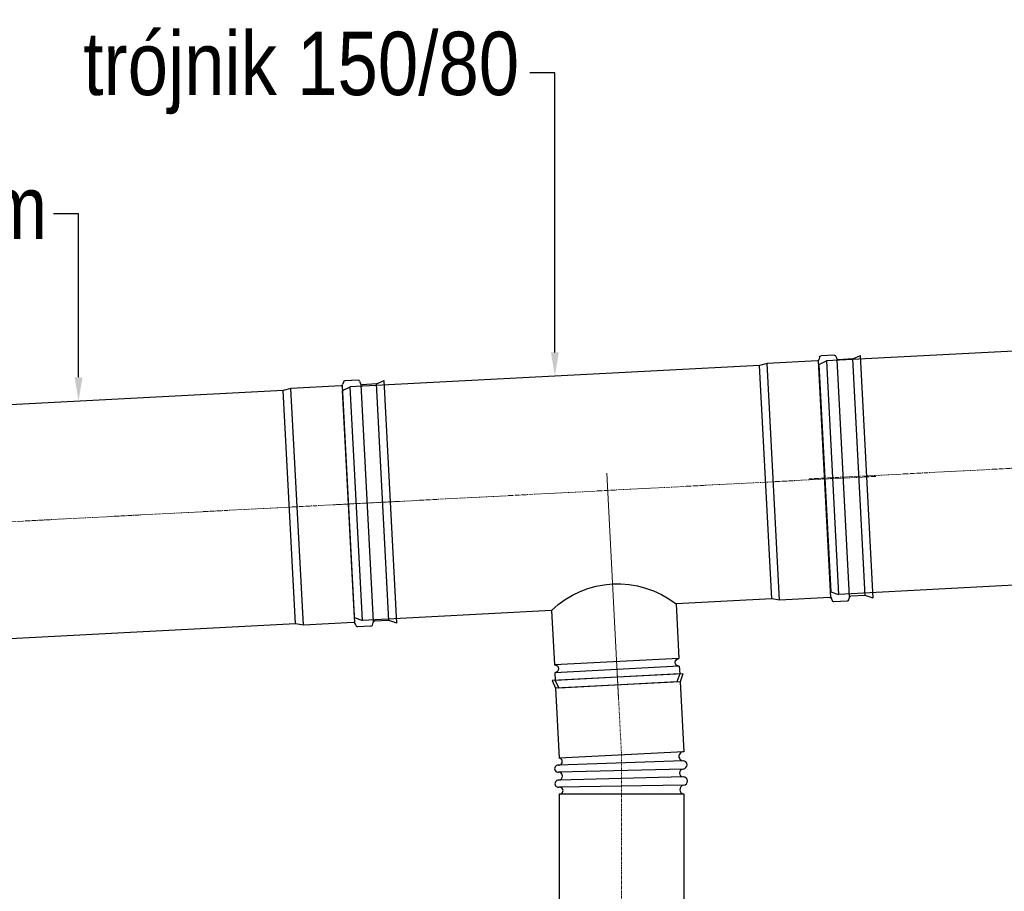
# Model space of a CAD drawing. Header units: centimetres. Extents: x 4745 to 39369, y 17389 to 19524.
# Tile 89 of 188: x 21011 to 21163, y 18221 to 18355. Entities that reach past the tile are written whole.
import ezdxf
from ezdxf import colors
from ezdxf.entities.mleader import LeaderData, LeaderLine
from ezdxf.math import Vec2, Vec3

# ---------------------------------------------------------------- set-up
doc = ezdxf.new("R2010")
doc.units = ezdxf.units.CM
doc.linetypes.add('CENTER', pattern=[0.55, 0.37, -0.06, 0.06, -0.06])
doc.linetypes.add('HIDDEN', pattern=[0.375, 0.25, -0.125])
for name, color, linetype, lineweight in [('IS_Opis', 250, 'Continuous', 9), ('Osie', 1, 'CENTER', 5), ('Wymiary', 1, 'Continuous', 5)]:
    doc.layers.add(name, color=color, linetype=linetype, lineweight=lineweight)
doc.layers.add('UKRYTA', color=250, linetype='HIDDEN')
doc.styles.add('styl1', font='ARIALN.TTF')

# ---------------------------------------------------------------- blocks, each defined once
blk = doc.blocks.new('00 SPS_150_TR 150 80 h 333')
for p, q in [((529.35, 619.5), (685.35, 619.5)), ((683.35, 614.5), (685.35, 619.5)), ((531.35, 614.5), (683.35, 614.5)), ((529.03, 603.73), (530.66, 604.28)), ((531.35, 604.5), (683.35, 604.5)), ((685.66, 603.73), (684.03, 604.28)), ((529.03, 593.28), (530.66, 592.73)), ((531.35, 592.5), (683.35, 592.5)), ((685.66, 593.28), (684.03, 592.73)), ((531.35, 559.5), (683.35, 559.5)), ((532.35, 554.5), (682.35, 554.5)), ((487.35, 493), (482.35, 491)), ((492.35, 493), (487.35, 493)), ((487.35, 493), (487.35, 413)), ((532.35, 493), (497.35, 493)), ((487.35, 413), (482.35, 415)), ((492.35, 413), (487.35, 413)), ((532.35, 413), (497.35, 413)), ((532.35, 291.5), (682.35, 291.5)), ((534.35, 286.5), (532.35, 291.5)), ((680.35, 286.5), (682.35, 291.5)), ((534.35, 286.5), (680.35, 286.5))]:
    blk.add_line(p, q)
at = {"ltscale": 8}
for p, q in [((529.35, 619.5), (531.35, 614.5)), ((531.35, 614.5), (531.35, 605.23)), ((683.35, 614.5), (683.35, 605.23)), ((528.35, 602.78), (528.35, 594.23)), ((686.35, 602.78), (686.35, 594.23)), ((686.35, 602.78), (686.35, 594.23)), ((531.35, 591.78), (531.35, 559.5)), ((683.35, 591.78), (683.35, 559.5)), ((531.35, 559.5), (532.35, 554.5)), ((683.35, 559.5), (682.35, 554.5)), ((532.35, 554.5), (532.35, 493)), ((682.35, 554.5), (682.35, 291.5)), ((492.35, 493), (492.35, 413)), ((497.35, 493), (497.35, 413)), ((482.35, 491), (482.35, 415)), ((532.35, 413), (532.35, 291.5))]:
    blk.add_line(p, q, dxfattribs=at)
for centre, radius, start, end in [((529.35, 602.78), 1, 108.43495, 180), ((685.35, 602.78), 1, 0, 71.56505), ((529.35, 594.23), 1, 180, 251.56505), ((685.35, 594.23), 1, 288.43495, 0), ((494.85, 493), 2.5, 180, 0), ((486.11, 453), 61.14, 319.13816, 40.86184), ((494.85, 413), 2.5, 0, 180)]:
    blk.add_arc(centre, radius, start, end)
for centre, start, end in [((530.35, 605.23), 288.43495, 0), ((684.35, 605.23), 180, 251.56505), ((530.35, 591.78), 0, 71.56505), ((684.35, 591.78), 108.43495, 180)]:
    blk.add_arc(centre, 1, start, end, dxfattribs=at)
at = {"layer": 'Osie', "ltscale": 8}
blk.add_line((607.35, 625.25), (607.35, 276.58), dxfattribs=at)
at = {"layer": 'Wymiary'}
blk.add_line((618.49, 453), (473.56, 453), dxfattribs=at)
blk = doc.blocks.new('Złączka 2')
at = {"ltscale": 8}
for p, q in [((39.33, 77.13), (-44.56, 72.73)), ((37.59, 72.03), (-42.3, 67.84)), ((39.95, 27.09), (-39.95, 22.93)), ((39.45, 21.39), (-40.5, 18.6)), ((39.59, 16.04), (-40.38, 13.95)), ((39.72, 11.04), (-40.25, 8.95)), ((39.86, 5.7), (-40.12, 4.3)), ((40, 0), (-40, 0)), ((40, -70), (-40, -70)), ((38, -75), (-38, -75))]:
    blk.add_line(p, q, dxfattribs=at)
for p, q in [((39.33, 77.13), (37.59, 72.03)), ((-44.56, 72.73), (-42.3, 67.84)), ((37.59, 72.03), (39.95, 27.09, -2466.3)), ((-42.3, 67.84), (-39.95, 22.93)), ((-40, 0), (-40, -70)), ((40, 0), (40, -70)), ((-40, -70), (-38, -75)), ((38, -75), (40, -70))]:
    blk.add_line(p, q)
for centre, radius, start, end in [((39.69, 24.24), 2.86, 84.90493, 265.2142), ((-40.17, 20.76), 2.19, 261.28174, 84.18816), ((39.35, 18.71), 2.68, 275.23265, 87.79998), ((-40.61, 16.27), 2.33, 87.17188, 275.79059), ((-40.31, 11.45), 2.5, 271.5, 91.5), ((39.66, 13.54), 2.5, 91.5, 271.5), ((-40.36, 6.62), 2.33, 87.20941, 275.82812), ((39.62, 8.37), 2.68, 275.20002, 87.76735), ((-39.68, 2.16), 2.18, 261.69011, 101.63443), ((40.25, 2.86), 2.87, 97.78199, 264.97298)]:
    blk.add_arc(centre, radius, start, end)
at = {"layer": 'Osie'}
for p, q in [((-2.88, 80.04), (0, 25.01)), ((0, 25.01), (0, 0))]:
    blk.add_line(p, q, dxfattribs=at)
at = {"layer": 'Osie', "ltscale": 5}
blk.add_line((0, 0), (0, -78.66), dxfattribs=at)
blk = doc.blocks.new('Rura 150 333')
at = {"ltscale": 8}
for p, q in [((108.59, 76), (103.59, 75)), ((140.87, 76), (108.59, 76)), ((151.87, 79), (143.31, 79)), ((151.87, 79), (143.31, 79)), ((163.59, 76), (154.31, 76)), ((103.59, 75), (-159.41, 75)), ((103.59, -75), (-159.41, -75)), ((108.59, -76), (103.59, -75)), ((140.87, -76), (108.59, -76)), ((151.87, -79), (143.31, -79)), ((163.59, -76), (154.31, -76)), ((168.59, -78), (163.59, -76))]:
    blk.add_line(p, q, dxfattribs=at)
for p, q in [((108.59, -76), (108.59, 76)), ((141.59, -76), (141.59, 76)), ((142.36, 78.32), (141.82, 76.68)), ((152.82, 78.32), (153.36, 76.68)), ((153.59, -76), (153.59, 76)), ((163.59, 76), (168.59, 78)), ((163.59, -76), (163.59, 76)), ((168.59, -78), (168.59, 78)), ((-164.41, 73), (-159.41, 75)), ((-164.41, -73), (-164.41, 73)), ((-159.41, -75), (-159.41, 75)), ((103.59, -75), (103.59, 75)), ((-164.41, -73), (-159.41, -75)), ((142.36, -78.32), (141.82, -76.68)), ((152.82, -78.32), (153.36, -76.68))]:
    blk.add_line(p, q)
for centre, start, end in [((140.87, 77), 270, 341.56505), ((154.31, 77), 198.43495, 270), ((140.87, -77), 18.43495, 90), ((154.31, -77), 90, 161.56505)]:
    blk.add_arc(centre, 1, start, end, dxfattribs=at)
for centre, start, end in [((143.31, 78), 90, 161.56505), ((151.87, 78), 18.43495, 90), ((143.31, -78), 198.43495, 270), ((151.87, -78), 270, 341.56505)]:
    blk.add_arc(centre, 1, start, end)
at = {"layer": 'Osie', "ltscale": 8}
blk.add_line((174.33, 0), (-174.33, 0), dxfattribs=at)
blk.add_line((174.33, 0), (-174.33, 0), dxfattribs=at)
blk = doc.blocks.new('04 SPS_150_R025_ods')
at = {"ltscale": 8}
for p, q in [((970.79, 225.11), (970.79, 217.11)), ((1125.79, 225.11), (1125.79, 217.11)), ((972.29, 215.61), (972.29, 206.83)), ((972.29, 215.61), (972.29, 206.83)), ((1124.29, 215.61), (1124.29, 206.83)), ((969.29, 204.39), (969.29, 195.83)), ((1127.29, 204.39), (1127.29, 195.83)), ((1127.29, 204.39), (1127.29, 195.83)), ((972.29, 193.39), (972.29, 165.11)), ((1124.29, 193.39), (1124.29, 165.11)), ((972.29, 165.11), (973.29, 160.11)), ((1124.29, 165.11), (1123.29, 160.11)), ((973.29, 160.11), (973.29, 138.11)), ((1123.29, 160.11), (1123.29, 158.11)), ((973.29, 124.45), (973.29, -19.89))]:
    blk.add_line(p, q, dxfattribs=at)
for p, q in [((970.79, 225.11), (1125.79, 225.11)), ((970.79, 217.11), (1125.79, 217.11)), ((970.79, 217.11), (972.29, 215.61)), ((1124.29, 215.61), (972.29, 215.61)), ((1125.79, 217.11), (1124.29, 215.61)), ((969.98, 205.33), (971.61, 205.88)), ((972.29, 206.11), (1124.29, 206.11)), ((1126.61, 205.33), (1124.98, 205.88)), ((969.98, 194.88), (971.61, 194.33)), ((972.29, 194.11), (1124.29, 194.11)), ((1126.61, 194.88), (1124.98, 194.33)), ((972.29, 165.11), (1124.29, 165.11)), ((973.29, 160.11), (1123.29, 160.11)), ((1123.29, 158.11), (1163.29, 158.11)), ((1163.29, 138.11), (1163.29, 158.11)), ((975.21, 135.36), (973.88, 136.69)), ((974.04, 137.28), (1039.37, 137.28)), ((976.16, 134.78), (1039.37, 134.78)), ((1122.55, 137.28), (1039.37, 137.28)), ((1120.43, 134.78), (1039.37, 134.78)), ((1121.38, 135.36), (1122.71, 136.69)), ((1123.29, 138.11), (1163.29, 138.11)), ((973.88, 125.86), (975.21, 127.19)), ((1122.71, 125.86), (1121.38, 127.19)), ((974.69, 125.28), (1039.37, 125.28)), ((1121.9, 125.28), (1039.37, 125.28)), ((1123.29, 124.45), (1123.29, -19.89)), ((973.29, -19.89), (1123.29, -19.89)), ((975.29, -24.89), (973.29, -19.89)), ((975.29, -24.89), (1121.29, -24.89)), ((1121.29, -24.89), (1123.29, -19.89))]:
    blk.add_line(p, q)
at = {"ltscale": 5}
for p, q in [((975.79, 128.61), (975.79, 133.95)), ((1120.79, 128.61), (1120.79, 133.95))]:
    blk.add_line(p, q, dxfattribs=at)
at = {"ltscale": 0.5}
for p in [(976.53, 127.78), (1120.06, 127.78)]:
    blk.add_line(p, (1039.37, 127.78), dxfattribs=at)
for centre, radius, start, end in [((970.29, 204.39), 1, 108.43495, 180), ((1126.29, 204.39), 1, 0, 71.56505), ((970.29, 195.83), 1, 180, 251.56505), ((1126.29, 195.83), 1, 288.43495, 0), ((975.29, 138.11), 2, 180, 225), ((1121.29, 138.11), 2, 315, 0), ((973.79, 128.61), 2, 315, 0), ((1122.79, 128.61), 2, 180, 225)]:
    blk.add_arc(centre, radius, start, end)
at = {"ltscale": 8}
for centre, start, end in [((971.29, 206.83), 288.43495, 0), ((1125.29, 206.83), 180, 251.56505), ((971.29, 193.39), 0, 71.56505), ((1125.29, 193.39), 108.43495, 180)]:
    blk.add_arc(centre, 1, start, end, dxfattribs=at)
at = {"ltscale": 5}
for centre, radius, start, end in [((1131.78, 148.11), 13.11, 130.30642, 229.69358), ((973.79, 133.95), 2, 0, 45), ((1122.79, 133.95), 2, 135, 180), ((975.29, 124.45), 2, 135, 180), ((1121.29, 124.45), 2, 0, 45)]:
    blk.add_arc(centre, radius, start, end, dxfattribs=at)
at = {"layer": 'Osie', "ltscale": 8}
blk.add_line((1048.29, 230.85), (1048.29, -34.82), dxfattribs=at)
at = {"layer": 'Osie', "ltscale": 5}
blk.add_line((1168.56, 148.11), (1023.61, 148.11), dxfattribs=at)
at = {"layer": 'UKRYTA', "ltscale": 0.5}
for p, q in [((976.53, 160.28), (1039.37, 160.28)), ((976.53, 127.78), (976.53, 160.28)), ((1120.06, 160.28), (1039.37, 160.28)), ((1120.06, 127.78), (1120.06, 160.28))]:
    blk.add_line(p, q, dxfattribs=at)

msp = doc.modelspace()

# ---------------------------------------------------------------- block references
at = {"color": 18, "true_color": 0x000000}
for name, p, xscale, yscale, zscale, rotation in [('04 SPS_150_R025_ods', (21128.14, 18536.25), 0.2399999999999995, 0.2399999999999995, 0.2399999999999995, 273), ('00 SPS_150_TR 150 80 h 333', (21000.97, 18131.54), -0.2399999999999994, 0.24, 0.24, 273), ('Rura 150 333', (21028.08, 18278.92), 0.2399999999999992, 0.2399999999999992, 0.2399999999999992, 3.000000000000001)]:
    msp.add_blockref(name, p, dxfattribs=dict(at, xscale=xscale, yscale=yscale, zscale=zscale, rotation=rotation))
at = {"color": 18, "true_color": 0x000000, "xscale": 0.24, "yscale": 0.24, "zscale": 0.24}
msp.add_blockref('Złączka 2', (21104.05, 18236.05), dxfattribs=at)

# ---------------------------------------------------------------- leaders
at = {"layer": 'IS_Opis'}
ml = msp.add_multileader_mtext('Standard', dxfattribs=at)
ml.set_content('trójnik 150/80', color=256, style='styl1')
ml.set_leader_properties()
ml.build(insert=Vec2(0, 0))
ml.multileader.update_dxf_attribs({"dogleg_length": 5, "arrow_head_size": 3.66})
ctx = ml.context
ctx.base_point, ctx.char_height, ctx.arrow_head_size, ctx.landing_gap_size, ctx.plane_origin = Vec3(21018.74, 18347.11), 9.7561, 3.66, 2.44, Vec3(21091.57, 18321.69)
notes = []
notes.append((ctx, [(0, (1, 1, 0), (21093.78, 18347.11), (-1, 0), 3.83, [(0, [(21093.78, 18300.39), (21093.78, 18347.11)], 0, [])])]))
ctx.mtext.insert, ctx.mtext.flow_direction = Vec3(21021.18, 18353.42), 5
ml = msp.add_multileader_mtext('Standard', dxfattribs=at)
ml.set_content('rura 150 0,5m', color=256, style='styl1')
ml.set_leader_properties()
ml.build(insert=Vec2(0, 0))
ml.multileader.update_dxf_attribs({"dogleg_length": 5, "arrow_head_size": 3.66})
ctx = ml.context
ctx.base_point, ctx.char_height, ctx.arrow_head_size, ctx.landing_gap_size, ctx.plane_origin = Vec3(20943.6, 18325.4), 9.7561, 3.66, 2.44, Vec3(21009.56, 18290.31)
notes.append((ctx, [(0, (1, 1, 0), (21020.44, 18325.4), (-1, 0), 3.83, [(0, [(21020.44, 18296.55), (21020.44, 18325.4)], 0, [])])]))
ctx.mtext.insert, ctx.mtext.flow_direction = Vec3(20946.04, 18331.24), 5
ml = msp.add_multileader_mtext('Standard', dxfattribs=at)
ml.set_content('kolano 80', color=256, style='styl1')
ml.set_leader_properties()
ml.build(insert=Vec2(0, 0))
ml.multileader.update_dxf_attribs({"dogleg_length": 5, "arrow_head_size": 3.66})
ctx = ml.context
ctx.base_point, ctx.char_height, ctx.arrow_head_size, ctx.landing_gap_size, ctx.plane_origin = Vec3(21209.47, 18219.64), 9.756, 3.66, 2.44, Vec3(21139.31, 18194.22)
notes.append((ctx, [(0, (1, 1, 0), (21205.64, 18219.64), (1, 0), 3.83, [(0, [(21137.09, 18199.78), (21205.64, 18219.64)], 0, [])])]))
ctx.mtext.insert, ctx.mtext.rotation, ctx.mtext.flow_direction = Vec3(21211.91, 18224.6), 6.283185, 5
for ctx, leaders in notes:
    for number, flags, end, landing, length, lines in leaders:
        leader = LeaderData()
        leader.index, (leader.has_last_leader_line, leader.has_dogleg_vector, leader.attachment_direction) = number, flags
        leader.last_leader_point, leader.dogleg_vector, leader.dogleg_length = Vec3(end), Vec3(landing), length
        for number, points, colour, breaks in lines:
            line = LeaderLine()
            line.index, line.vertices, line.color, line.breaks = number, Vec3.list(points), colors.encode_raw_color(colour), breaks
            leader.lines.append(line)
        ctx.leaders.append(leader)

doc.saveas('drawing.dxf')
